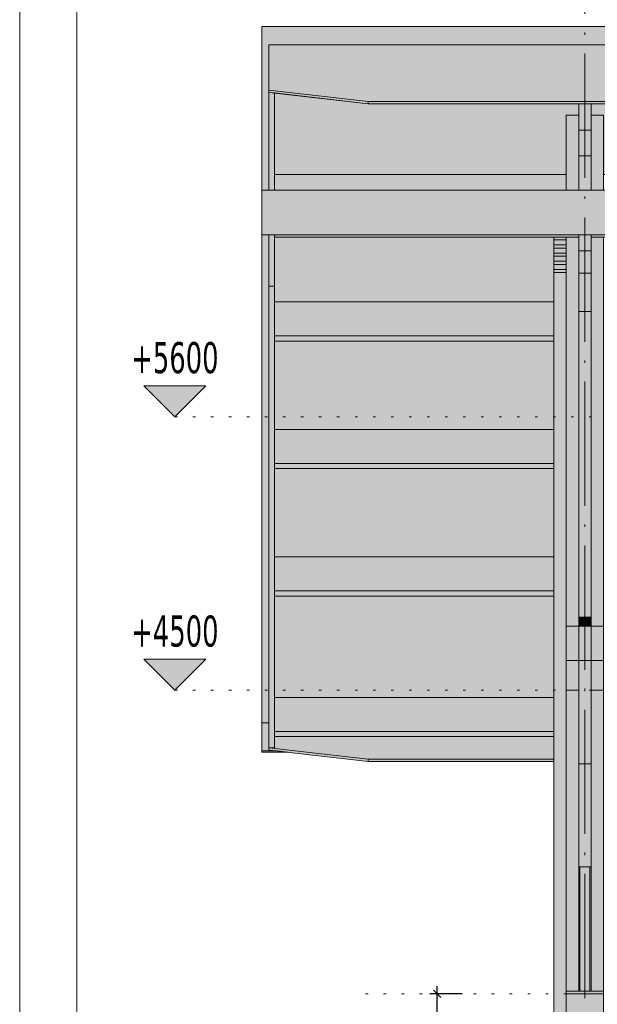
# Model space of a CAD drawing. Header units: millimetres. Extents: x 1567 to 2756, y -116 to 725.
# Tile 176 of 256: x 1567 to 1613, y 606 to 685. Entities that reach past the tile are written whole.
import ezdxf

# ---------------------------------------------------------------- set-up
doc = ezdxf.new("R2010")
doc.units = ezdxf.units.MM
doc.linetypes.add('CADWORK_2', pattern=[1.45, 0.2, -1.25])
doc.linetypes.add('CADWORK_5', pattern=[13.2, 10, -1.5, 0.2, -1.5])
for name, color, linetype in [('Ech.1_1', 7, 'Continuous'), ('Ech.1_100', 7, 'Continuous'), ('Ech.1_50', 7, 'Continuous')]:
    doc.layers.add(name, color=color, linetype=linetype)
doc.styles.add('tahoma-z-r', font='txt', dxfattribs={"width": 0.704918})
doc.dimstyles.new('ISO-25', dxfattribs={"dimtxt": 2.5, "dimasz": 2.5, "dimexe": 1.25, "dimexo": 0.625, "dimtad": 1, "dimtxsty": 'Standard', "dimcen": 2.5, "dimadec": 0, "dimazin": 0, "dimtfac": 1, "dimtmove": 0, "dimatfit": 3, "dimfxl": 1, "dimarcsym": 0})

# ---------------------------------------------------------------- blocks, each defined once
blk = doc.blocks.new('cw-dimension-symbol2')
at = {"color": 0, "linetype": 'Continuous', "lineweight": -2}
for p, q in [((-1, 0), (1, 0)), ((-0.5, -0.5), (0.5, 0.5))]:
    blk.add_line(p, q, dxfattribs=at)
blk = doc.blocks.new('*D148')
at = {"layer": 'Defpoints', "color": 0}
for p in [(1600.334, 606.664), (1602.334, 606.664), (1602.334, 561.278)]:
    blk.add_point(p, dxfattribs=at)
at = {"layer": 'Ech.1_50', "color": 0, "linetype": 'Continuous', "lineweight": -2}
for p, q in [((1602.334, 606.664), (1599.734, 606.664)), ((1600.334, 561.878), (1600.334, 606.064)), ((1602.334, 561.278), (1599.734, 561.278))]:
    blk.add_line(p, q, dxfattribs=at)
at = {"layer": 'Ech.1_50', "color": 0, "lineweight": -2, "xscale": 0.6000000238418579, "yscale": 0.6000000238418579, "zscale": 0.6000000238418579}
for p, rotation in [((1600.334, 606.664), 90), ((1600.334, 561.278), 270)]:
    blk.add_blockref('cw-dimension-symbol2', p, dxfattribs=dict(at, rotation=rotation))
at = {"layer": 'Ech.1_50', "color": 7, "linetype": 'Continuous', "lineweight": 5, "insert": (1598.084, 583.971), "char_height": 2.5, "attachment_point": 5, "rotation": 90, "style": 'tahoma-z-r'}
blk.add_mtext('2269', dxfattribs=at)
blk = doc.blocks.new('cw-dimension-symbol15')
at = {"linetype": 'Continuous', "lineweight": -2}
blk.add_hatch(color=0, dxfattribs=at).paths.add_polyline_path([(0, 0), (-1, 1), (1, 1)])
at = {"color": 0, "linetype": 'Continuous', "lineweight": -2}
for p, q in [((0, 0), (-1, 1)), ((-1, 1), (1, 1)), ((1, 1), (0, 0))]:
    blk.add_line(p, q, dxfattribs=at)
blk = doc.blocks.new('*D156')
at = {"layer": 'Defpoints', "color": 0}
blk.add_point((1579.215, 631.078), dxfattribs=at)
blk.add_point((1579.215, 631.078), dxfattribs=at)
blk.add_point((1579.215, 631.078), dxfattribs=at)
at = {"layer": 'Ech.1_50', "color": 0, "linetype": 'Continuous', "lineweight": -2}
blk.add_line((1579.215, 631.078), (1579.215, 631.078), dxfattribs=at)
at = {"layer": 'Ech.1_50', "color": 7, "linetype": 'Continuous', "lineweight": 5, "insert": (1579.215, 635.828), "char_height": 2.5, "attachment_point": 5, "style": 'tahoma-z-r'}
blk.add_mtext('+4500', dxfattribs=at)
blk = doc.blocks.new('*D157')
at = {"layer": 'Defpoints', "color": 0}
blk.add_point((1579.215, 653.078), dxfattribs=at)
blk.add_point((1579.215, 653.078), dxfattribs=at)
blk.add_point((1579.215, 653.078), dxfattribs=at)
at = {"layer": 'Ech.1_50', "color": 0, "linetype": 'Continuous', "lineweight": -2}
blk.add_line((1579.215, 653.078), (1579.215, 653.078), dxfattribs=at)
at = {"layer": 'Ech.1_50', "color": 7, "linetype": 'Continuous', "lineweight": 5, "insert": (1579.215, 657.828), "char_height": 2.5, "attachment_point": 5, "style": 'tahoma-z-r'}
blk.add_mtext('+5600', dxfattribs=at)

msp = doc.modelspace()

# ---------------------------------------------------------------- hatches: boundary and pattern name
at = {"layer": 'Ech.1_50', "linetype": 'Continuous', "lineweight": 5, "true_color": 0xf8f8f8, "transparency": 33554687}
for points in [[(1586.223, 671.328), (1586.783, 671.328), (1586.783, 683.022), (1777.723, 683.022), (1777.723, 684.483), (1586.223, 684.483), (1586.223, 671.328)], [(1587.223, 672.585), (1610.723, 672.585), (1610.723, 677.368), (1611.723, 677.368), (1611.723, 678.282), (1594.783, 678.282), (1587.223, 679.144), (1587.223, 672.585)], [(1612.723, 677.368), (1613.723, 677.368), (1613.723, 672.585), (1680.723, 672.585), (1680.723, 677.368), (1681.723, 677.368), (1681.723, 678.282), (1612.723, 678.282), (1612.723, 677.368)], [(1777.723, 671.328), (1586.223, 671.328), (1586.223, 667.733), (1777.723, 667.733), (1777.723, 671.328)], [(1586.223, 628.458), (1586.783, 628.458), (1586.783, 667.733), (1586.223, 667.733), (1586.223, 628.458)], [(1587.223, 662.328), (1609.723, 662.328), (1609.723, 667.544), (1587.223, 667.544), (1587.223, 662.328)], [(1587.223, 652.071), (1609.723, 652.071), (1609.723, 659.182), (1587.223, 659.182), (1587.223, 652.071)], [(1587.223, 641.815), (1609.723, 641.815), (1609.723, 648.925), (1587.223, 648.925), (1587.223, 641.815)], [(1587.223, 630.51), (1609.723, 630.51), (1609.723, 638.668), (1587.223, 638.668), (1587.223, 630.51)]]:
    msp.add_hatch(color=7, dxfattribs=at).paths.add_polyline_path(points)
at = {"layer": 'Ech.1_50', "linetype": 'Continuous', "lineweight": 5, "true_color": 0xf7e0b3, "transparency": 33554687}
for points in [[(1594.783, 678.463), (1769.723, 678.463), (1777.723, 679.375), (1777.723, 683.022), (1586.783, 683.022), (1586.783, 679.375), (1594.783, 678.463)], [(1594.783, 678.463), (1586.783, 679.375), (1586.783, 679.194), (1594.783, 678.282), (1594.783, 678.463)], [(1586.783, 671.328), (1587.223, 671.328), (1587.223, 679.144), (1586.783, 679.194), (1586.783, 671.328)], [(1594.783, 678.282), (1769.723, 678.282), (1769.723, 678.463), (1594.783, 678.463), (1594.783, 678.282)], [(1586.783, 663.61), (1587.223, 663.61), (1587.223, 667.733), (1586.783, 667.733), (1586.783, 663.61)], [(1586.783, 626.452), (1587.223, 626.452), (1587.223, 663.61), (1586.783, 663.61), (1586.783, 626.452)], [(1594.783, 625.54), (1609.723, 625.54), (1609.723, 627.364), (1587.223, 627.364), (1587.223, 626.452), (1586.783, 626.452), (1594.783, 625.54)], [(1594.783, 625.54), (1586.783, 626.452), (1586.783, 626.271), (1594.783, 625.359), (1594.783, 625.54)], [(1594.783, 625.359), (1609.723, 625.359), (1609.723, 625.54), (1594.783, 625.54), (1594.783, 625.359)]]:
    msp.add_hatch(color=254, dxfattribs=at).paths.add_polyline_path(points)
at = {"layer": 'Ech.1_50', "linetype": 'Continuous', "lineweight": 5, "true_color": 0xd4c4b3, "transparency": 33554687}
for points in [[(1611.723, 676.139), (1612.723, 676.139), (1612.723, 678.282), (1611.723, 678.282), (1611.723, 676.139)], [(1611.723, 674.079), (1612.723, 674.079), (1612.723, 676.139), (1611.723, 676.139), (1611.723, 674.079)], [(1611.723, 664.641), (1612.723, 664.641), (1612.723, 666.453), (1611.723, 666.453), (1611.723, 664.641)]]:
    msp.add_hatch(color=9, dxfattribs=at).paths.add_polyline_path(points)
at = {"layer": 'Ech.1_50', "linetype": 'Continuous', "lineweight": 5, "true_color": 0xe0c8b3, "transparency": 33554687}
for points in [[(1610.723, 671.328), (1611.723, 671.328), (1611.723, 677.368), (1610.723, 677.368), (1610.723, 671.328)], [(1613.723, 677.368), (1612.723, 677.368), (1612.723, 671.328), (1613.723, 671.328), (1613.723, 677.368)], [(1611.723, 667.544), (1610.723, 667.544), (1610.723, 636.249), (1611.723, 636.249), (1611.723, 667.544)], [(1613.723, 667.544), (1612.723, 667.544), (1612.723, 636.249), (1613.723, 636.249), (1613.723, 667.544)], [(1611.723, 631.078), (1610.723, 631.078), (1610.723, 606.864), (1611.723, 606.864), (1611.723, 631.078)], [(1613.723, 631.078), (1612.723, 631.078), (1612.723, 606.864), (1613.723, 606.864), (1613.723, 631.078)]]:
    msp.add_hatch(color=9, dxfattribs=at).paths.add_polyline_path(points)
at = {"layer": 'Ech.1_50', "linetype": 'Continuous', "lineweight": 5, "true_color": 0xf7d1b3, "transparency": 33554687}
for points in [[(1611.723, 671.328), (1612.723, 671.328), (1612.723, 674.079), (1611.723, 674.079), (1611.723, 671.328)], [(1611.723, 666.453), (1612.723, 666.453), (1612.723, 667.733), (1611.723, 667.733), (1611.723, 666.453)], [(1611.723, 636.978), (1612.723, 636.978), (1612.723, 661.549), (1611.723, 661.549), (1611.723, 636.978)], [(1611.723, 616.864), (1612.723, 616.864), (1612.723, 625.176), (1611.723, 625.176), (1611.723, 616.864)]]:
    msp.add_hatch(color=254, dxfattribs=at).paths.add_polyline_path(points)
at = {"layer": 'Ech.1_50', "linetype": 'Continuous', "lineweight": 5, "true_color": 0xe0d1b3, "transparency": 33554687}
for points in [[(1610.723, 672.585), (1587.223, 672.585), (1587.223, 671.328), (1610.723, 671.328), (1610.723, 672.585)], [(1587.223, 667.544), (1611.723, 667.544), (1611.723, 667.733), (1587.223, 667.733), (1587.223, 667.544)], [(1612.723, 667.544), (1681.723, 667.544), (1681.723, 667.733), (1612.723, 667.733), (1612.723, 667.544)], [(1587.223, 659.592), (1609.723, 659.592), (1609.723, 662.328), (1587.223, 662.328), (1587.223, 659.592)], [(1587.223, 659.182), (1609.723, 659.182), (1609.723, 659.592), (1587.223, 659.592), (1587.223, 659.182)], [(1587.223, 649.336), (1609.723, 649.336), (1609.723, 652.071), (1587.223, 652.071), (1587.223, 649.336)], [(1587.223, 648.925), (1609.723, 648.925), (1609.723, 649.336), (1587.223, 649.336), (1587.223, 648.925)], [(1587.223, 639.079), (1609.723, 639.079), (1609.723, 641.815), (1587.223, 641.815), (1587.223, 639.079)], [(1587.223, 638.668), (1609.723, 638.668), (1609.723, 639.079), (1587.223, 639.079), (1587.223, 638.668)], [(1587.223, 627.774), (1609.723, 627.774), (1609.723, 630.51), (1587.223, 630.51), (1587.223, 627.774)], [(1587.223, 627.364), (1609.723, 627.364), (1609.723, 627.774), (1587.223, 627.774), (1587.223, 627.364)]]:
    msp.add_hatch(color=254, dxfattribs=at).paths.add_polyline_path(points)
at = {"layer": 'Ech.1_50', "linetype": 'Continuous', "lineweight": 5, "true_color": 0xeaddd7, "transparency": 33554687}
for points in [[(1609.723, 667.328), (1610.723, 667.328), (1610.723, 667.544), (1609.723, 667.544), (1609.723, 667.328)], [(1609.723, 666.919), (1610.723, 666.919), (1610.723, 667.328), (1609.723, 667.328), (1609.723, 666.919)], [(1609.723, 666.669), (1610.723, 666.669), (1610.723, 666.919), (1609.723, 666.919), (1609.723, 666.669)], [(1609.723, 666.261), (1610.723, 666.261), (1610.723, 666.669), (1609.723, 666.669), (1609.723, 666.261)], [(1609.723, 666.011), (1610.723, 666.011), (1610.723, 666.261), (1609.723, 666.261), (1609.723, 666.011)], [(1609.723, 665.603), (1610.723, 665.603), (1610.723, 666.011), (1609.723, 666.011), (1609.723, 665.603)], [(1609.723, 665.353), (1610.723, 665.353), (1610.723, 665.603), (1609.723, 665.603), (1609.723, 665.353)], [(1609.723, 664.944), (1610.723, 664.944), (1610.723, 665.353), (1609.723, 665.353), (1609.723, 664.944)], [(1609.723, 664.694), (1610.723, 664.694), (1610.723, 664.944), (1609.723, 664.944), (1609.723, 664.694)], [(1610.723, 664.694), (1609.723, 664.694), (1609.723, 604.664), (1610.223, 604.664), (1610.723, 605.164), (1610.723, 664.694)]]:
    msp.add_hatch(color=254, dxfattribs=at).paths.add_polyline_path(points)
at = {"layer": 'Ech.1_50', "linetype": 'Continuous', "lineweight": 5, "true_color": 0xaa8966, "transparency": 33554687}
for points in [[(1612.723, 664.641), (1611.723, 664.641), (1611.723, 661.549), (1612.723, 661.549), (1612.723, 664.641)], [(1610.723, 631.078), (1611.723, 631.078), (1611.723, 633.478), (1610.723, 633.478), (1610.723, 631.078)], [(1612.723, 631.078), (1613.723, 631.078), (1613.723, 633.478), (1612.723, 633.478), (1612.723, 631.078)]]:
    msp.add_hatch(color=45, dxfattribs=at).paths.add_polyline_path(points)
at = {"layer": 'Ech.1_50', "linetype": 'Continuous', "lineweight": 5, "true_color": 0xb3d6f7, "transparency": 33554687}
for points in [[(1611.813, 636.978), (1611.723, 636.978), (1611.723, 636.249), (1611.813, 636.249), (1611.813, 636.978)], [(1611.813, 636.249), (1612.633, 636.249), (1612.633, 636.978), (1611.813, 636.978), (1611.813, 636.249)], [(1612.633, 636.249), (1612.723, 636.249), (1612.723, 636.978), (1612.633, 636.978), (1612.633, 636.249)], [(1611.813, 616.864), (1611.723, 616.864), (1611.723, 606.864), (1611.813, 606.864), (1611.813, 616.864)], [(1611.813, 606.864), (1612.633, 606.864), (1612.633, 616.864), (1611.813, 616.864), (1611.813, 606.864)], [(1612.633, 606.864), (1612.723, 606.864), (1612.723, 616.864), (1612.633, 616.864), (1612.633, 606.864)], [(1613.723, 606.864), (1610.723, 606.864), (1610.723, 606.664), (1613.723, 606.664), (1613.723, 606.864)]]:
    msp.add_hatch(color=254, dxfattribs=at).paths.add_polyline_path(points)
at = {"layer": 'Ech.1_50', "linetype": 'Continuous', "lineweight": 5, "true_color": 0xe0d9d1, "transparency": 33554687}
for points in [[(1610.723, 633.478), (1611.723, 633.478), (1611.723, 636.249), (1610.723, 636.249), (1610.723, 633.478)], [(1611.723, 633.478), (1612.723, 633.478), (1612.723, 636.249), (1611.723, 636.249), (1611.723, 633.478)], [(1612.723, 633.478), (1613.723, 633.478), (1613.723, 636.249), (1612.723, 636.249), (1612.723, 633.478)], [(1612.723, 633.478), (1611.723, 633.478), (1611.723, 625.176), (1612.723, 625.176), (1612.723, 633.478)]]:
    msp.add_hatch(color=254, dxfattribs=at).paths.add_polyline_path(points)
at = {"layer": 'Ech.1_50', "linetype": 'Continuous', "lineweight": 5, "true_color": 0xd7d7ea, "transparency": 33554687}
for points in [[(1586.223, 626.198), (1587.425, 626.198), (1586.783, 626.271), (1586.783, 628.458), (1586.223, 628.458), (1586.223, 626.198)], [(1586.223, 626.098), (1588.303, 626.098), (1587.425, 626.198), (1586.223, 626.198), (1586.223, 626.098)]]:
    msp.add_hatch(color=254, dxfattribs=at).paths.add_polyline_path(points)
at = {"layer": 'Ech.1_50', "linetype": 'Continuous', "lineweight": 5, "true_color": 0xd0d0d0, "transparency": 33554687}
msp.add_hatch(color=254, dxfattribs=at).paths.add_polyline_path([(1610.723, 603.664), (1613.723, 603.664), (1613.723, 606.664), (1610.723, 606.664), (1610.723, 603.664)])

# ---------------------------------------------------------------- linework, layer by layer
at = {"layer": 'Ech.1_1', "color": 7, "linetype": 'Continuous', "lineweight": 5}
msp.add_lwpolyline([(1566.72, -115.512), (2755.72, -115.512), (2755.72, 725.488), (1566.72, 725.488), (1566.72, -115.512)], close=True, dxfattribs=at)
at = {"layer": 'Ech.1_100', "color": 7, "linetype": 'Continuous', "lineweight": 5}
msp.add_lwpolyline([(1835.058, -108.036), (1571.328, -108.036), (1571.328, 719.38), (1835.058, 719.38), (1835.058, 460.881), (2022.291, 460.881), (2022.291, -108.036), (1835.058, -108.036)], close=True, dxfattribs=at)
at = {"layer": 'Ech.1_50', "color": 7, "linetype": 'CADWORK_5', "lineweight": 5}
msp.add_lwpolyline([(1612.223, 527.121), (1612.223, 694.661)], dxfattribs=at)
at = {"layer": 'Ech.1_50', "color": 7, "linetype": 'Continuous', "lineweight": 5}
for points in [[(1586.223, 671.328), (1586.783, 671.328), (1586.783, 683.022), (1777.723, 683.022), (1777.723, 684.483), (1586.223, 684.483), (1586.223, 671.328)], [(1594.783, 678.463), (1769.723, 678.463), (1777.723, 679.375), (1777.723, 683.022), (1586.783, 683.022), (1586.783, 679.375), (1594.783, 678.463)], [(1594.783, 678.463), (1586.783, 679.375), (1586.783, 679.194), (1594.783, 678.282), (1594.783, 678.463)], [(1586.783, 671.328), (1587.223, 671.328), (1587.223, 679.144), (1586.783, 679.194), (1586.783, 671.328)], [(1587.223, 672.585), (1610.723, 672.585), (1610.723, 677.368), (1611.723, 677.368), (1611.723, 678.282), (1594.783, 678.282), (1587.223, 679.144), (1587.223, 672.585)], [(1594.783, 678.282), (1769.723, 678.282), (1769.723, 678.463), (1594.783, 678.463), (1594.783, 678.282)], [(1611.723, 676.139), (1612.723, 676.139), (1612.723, 678.282), (1611.723, 678.282), (1611.723, 676.139)], [(1612.723, 677.368), (1613.723, 677.368), (1613.723, 672.585), (1680.723, 672.585), (1680.723, 677.368), (1681.723, 677.368), (1681.723, 678.282), (1612.723, 678.282), (1612.723, 677.368)], [(1610.723, 671.328), (1611.723, 671.328), (1611.723, 677.368), (1610.723, 677.368), (1610.723, 671.328)], [(1613.723, 677.368), (1612.723, 677.368), (1612.723, 671.328), (1613.723, 671.328), (1613.723, 677.368)], [(1611.723, 674.079), (1612.723, 674.079), (1612.723, 676.139), (1611.723, 676.139), (1611.723, 674.079)], [(1611.723, 671.328), (1612.723, 671.328), (1612.723, 674.079), (1611.723, 674.079), (1611.723, 671.328)], [(1610.723, 672.585), (1587.223, 672.585), (1587.223, 671.328), (1610.723, 671.328), (1610.723, 672.585)], [(1777.723, 671.328), (1586.223, 671.328), (1586.223, 667.733), (1777.723, 667.733), (1777.723, 671.328)], [(1586.223, 628.458), (1586.783, 628.458), (1586.783, 667.733), (1586.223, 667.733), (1586.223, 628.458)], [(1586.783, 663.61), (1587.223, 663.61), (1587.223, 667.733), (1586.783, 667.733), (1586.783, 663.61)], [(1587.223, 667.544), (1611.723, 667.544), (1611.723, 667.733), (1587.223, 667.733), (1587.223, 667.544)], [(1587.223, 662.328), (1609.723, 662.328), (1609.723, 667.544), (1587.223, 667.544), (1587.223, 662.328)], [(1609.723, 667.328), (1610.723, 667.328), (1610.723, 667.544), (1609.723, 667.544), (1609.723, 667.328)], [(1609.723, 666.919), (1610.723, 666.919), (1610.723, 667.328), (1609.723, 667.328), (1609.723, 666.919)], [(1611.723, 667.544), (1610.723, 667.544), (1610.723, 636.249), (1611.723, 636.249), (1611.723, 667.544)], [(1611.723, 666.453), (1612.723, 666.453), (1612.723, 667.733), (1611.723, 667.733), (1611.723, 666.453)], [(1612.723, 667.544), (1681.723, 667.544), (1681.723, 667.733), (1612.723, 667.733), (1612.723, 667.544)], [(1613.723, 667.544), (1612.723, 667.544), (1612.723, 636.249), (1613.723, 636.249), (1613.723, 667.544)], [(1609.723, 666.669), (1610.723, 666.669), (1610.723, 666.919), (1609.723, 666.919), (1609.723, 666.669)], [(1609.723, 666.261), (1610.723, 666.261), (1610.723, 666.669), (1609.723, 666.669), (1609.723, 666.261)], [(1611.723, 664.641), (1612.723, 664.641), (1612.723, 666.453), (1611.723, 666.453), (1611.723, 664.641)], [(1609.723, 666.011), (1610.723, 666.011), (1610.723, 666.261), (1609.723, 666.261), (1609.723, 666.011)], [(1609.723, 665.603), (1610.723, 665.603), (1610.723, 666.011), (1609.723, 666.011), (1609.723, 665.603)], [(1609.723, 665.353), (1610.723, 665.353), (1610.723, 665.603), (1609.723, 665.603), (1609.723, 665.353)], [(1609.723, 664.944), (1610.723, 664.944), (1610.723, 665.353), (1609.723, 665.353), (1609.723, 664.944)], [(1609.723, 664.694), (1610.723, 664.694), (1610.723, 664.944), (1609.723, 664.944), (1609.723, 664.694)], [(1610.723, 664.694), (1609.723, 664.694), (1609.723, 604.664), (1610.223, 604.664), (1610.723, 605.164), (1610.723, 664.694)], [(1612.723, 664.641), (1611.723, 664.641), (1611.723, 661.549), (1612.723, 661.549), (1612.723, 664.641)], [(1586.783, 626.452), (1587.223, 626.452), (1587.223, 663.61), (1586.783, 663.61), (1586.783, 626.452)], [(1587.223, 659.592), (1609.723, 659.592), (1609.723, 662.328), (1587.223, 662.328), (1587.223, 659.592)], [(1611.723, 636.978), (1612.723, 636.978), (1612.723, 661.549), (1611.723, 661.549), (1611.723, 636.978)], [(1587.223, 659.182), (1609.723, 659.182), (1609.723, 659.592), (1587.223, 659.592), (1587.223, 659.182)], [(1587.223, 652.071), (1609.723, 652.071), (1609.723, 659.182), (1587.223, 659.182), (1587.223, 652.071)], [(1587.223, 649.336), (1609.723, 649.336), (1609.723, 652.071), (1587.223, 652.071), (1587.223, 649.336)], [(1587.223, 648.925), (1609.723, 648.925), (1609.723, 649.336), (1587.223, 649.336), (1587.223, 648.925)], [(1587.223, 641.815), (1609.723, 641.815), (1609.723, 648.925), (1587.223, 648.925), (1587.223, 641.815)], [(1587.223, 639.079), (1609.723, 639.079), (1609.723, 641.815), (1587.223, 641.815), (1587.223, 639.079)], [(1587.223, 638.668), (1609.723, 638.668), (1609.723, 639.079), (1587.223, 639.079), (1587.223, 638.668)], [(1587.223, 630.51), (1609.723, 630.51), (1609.723, 638.668), (1587.223, 638.668), (1587.223, 630.51)], [(1611.813, 636.978), (1611.723, 636.978), (1611.723, 636.249), (1611.813, 636.249), (1611.813, 636.978)], [(1611.813, 636.249), (1612.633, 636.249), (1612.633, 636.978), (1611.813, 636.978), (1611.813, 636.249)], [(1612.633, 636.249), (1612.723, 636.249), (1612.723, 636.978), (1612.633, 636.978), (1612.633, 636.249)], [(1610.723, 633.478), (1611.723, 633.478), (1611.723, 636.249), (1610.723, 636.249), (1610.723, 633.478)], [(1611.723, 633.478), (1612.723, 633.478), (1612.723, 636.249), (1611.723, 636.249), (1611.723, 633.478)], [(1612.723, 633.478), (1613.723, 633.478), (1613.723, 636.249), (1612.723, 636.249), (1612.723, 633.478)], [(1610.723, 631.078), (1611.723, 631.078), (1611.723, 633.478), (1610.723, 633.478), (1610.723, 631.078)], [(1612.723, 633.478), (1611.723, 633.478), (1611.723, 625.176), (1612.723, 625.176), (1612.723, 633.478)], [(1612.723, 631.078), (1613.723, 631.078), (1613.723, 633.478), (1612.723, 633.478), (1612.723, 631.078)], [(1611.723, 631.078), (1610.723, 631.078), (1610.723, 606.864), (1611.723, 606.864), (1611.723, 631.078)], [(1613.723, 631.078), (1612.723, 631.078), (1612.723, 606.864), (1613.723, 606.864), (1613.723, 631.078)], [(1587.223, 627.774), (1609.723, 627.774), (1609.723, 630.51), (1587.223, 630.51), (1587.223, 627.774)], [(1586.223, 626.198), (1587.425, 626.198), (1586.783, 626.271), (1586.783, 628.458), (1586.223, 628.458), (1586.223, 626.198)], [(1587.223, 627.364), (1609.723, 627.364), (1609.723, 627.774), (1587.223, 627.774), (1587.223, 627.364)], [(1594.783, 625.54), (1609.723, 625.54), (1609.723, 627.364), (1587.223, 627.364), (1587.223, 626.452), (1586.783, 626.452), (1594.783, 625.54)], [(1586.223, 626.098), (1588.303, 626.098), (1587.425, 626.198), (1586.223, 626.198), (1586.223, 626.098)], [(1594.783, 625.54), (1586.783, 626.452), (1586.783, 626.271), (1594.783, 625.359), (1594.783, 625.54)], [(1594.783, 625.359), (1609.723, 625.359), (1609.723, 625.54), (1594.783, 625.54), (1594.783, 625.359)], [(1611.723, 616.864), (1612.723, 616.864), (1612.723, 625.176), (1611.723, 625.176), (1611.723, 616.864)], [(1611.813, 616.864), (1611.723, 616.864), (1611.723, 606.864), (1611.813, 606.864), (1611.813, 616.864)], [(1611.813, 606.864), (1612.633, 606.864), (1612.633, 616.864), (1611.813, 616.864), (1611.813, 606.864)], [(1612.633, 606.864), (1612.723, 606.864), (1612.723, 616.864), (1612.633, 616.864), (1612.633, 606.864)], [(1613.723, 606.864), (1610.723, 606.864), (1610.723, 606.664), (1613.723, 606.664), (1613.723, 606.864)], [(1610.723, 603.664), (1613.723, 603.664), (1613.723, 606.664), (1610.723, 606.664), (1610.723, 603.664)]]:
    msp.add_lwpolyline(points, close=True, dxfattribs=at)
at = {"layer": 'Ech.1_50', "color": 9, "linetype": 'CADWORK_2', "lineweight": 5, "elevation": 50}
for points in [[(1579.215, 653.078), (1617.182, 653.078)], [(1579.215, 631.078), (1617.182, 631.078)], [(1594.566, 606.664), (1617.182, 606.664)]]:
    msp.add_lwpolyline(points, dxfattribs=at)

# ---------------------------------------------------------------- block references
at = {"layer": 'Ech.1_50', "color": 7, "lineweight": 5, "xscale": 2.5, "yscale": 2.5, "zscale": 2.5}
for p in [(1579.215, 653.078), (1579.215, 631.078)]:
    msp.add_blockref('cw-dimension-symbol15', p, dxfattribs=at)

# ---------------------------------------------------------------- dimensions: what is measured, and where the dimension line sits
at = {"layer": 'Ech.1_50', "color": 7, "linetype": 'Continuous', "lineweight": 5}
for feature_location, origin, text, picture, middle in [((1579.215, 653.078), (1579.215, 653.078), '+5600', '*D157', (1579.215, 657.828)), ((1579.215, 631.078), (1579.215, 631.078), '+4500', '*D156', (1579.215, 635.828))]:
    dim = msp.add_ordinate_dim(feature_location=feature_location, offset=(0, 0), dtype=0, origin=origin, text=text, dimstyle='ISO-25', override={"dimtxt": 2.5, "dimasz": 0.3, "dimexe": 0.6, "dimexo": 0, "dimgap": 0, "dimdec": 0, "dimlfac": 1, "dimtxsty": 'tahoma-z-r', "dimblk": 'cw-dimension-symbol15', "dimclrt": 7, "dimtmove": 2}, dxfattribs=at)
    dim.commit()
    dim.dimension.update_dxf_attribs({"geometry": picture, "text_midpoint": middle})
dim = msp.add_linear_dim(base=(1600.334, 606.664), p1=(1602.334, 561.278), p2=(1602.334, 606.664), angle=90, text='2269', dimstyle='ISO-25', override={"dimtxt": 2.5, "dimasz": 0.6, "dimexe": 0.6, "dimexo": 0, "dimgap": 0, "dimdec": 0, "dimlfac": 1, "dimtxsty": 'tahoma-z-r', "dimblk": 'cw-dimension-symbol2', "dimclrt": 7, "dimtmove": 2}, dxfattribs=at)
dim.commit()
dim.dimension.update_dxf_attribs({"geometry": '*D148', "text_midpoint": (1598.084, 583.971), "dimtype": 161, "text_rotation": 90})

doc.saveas('drawing.dxf')
